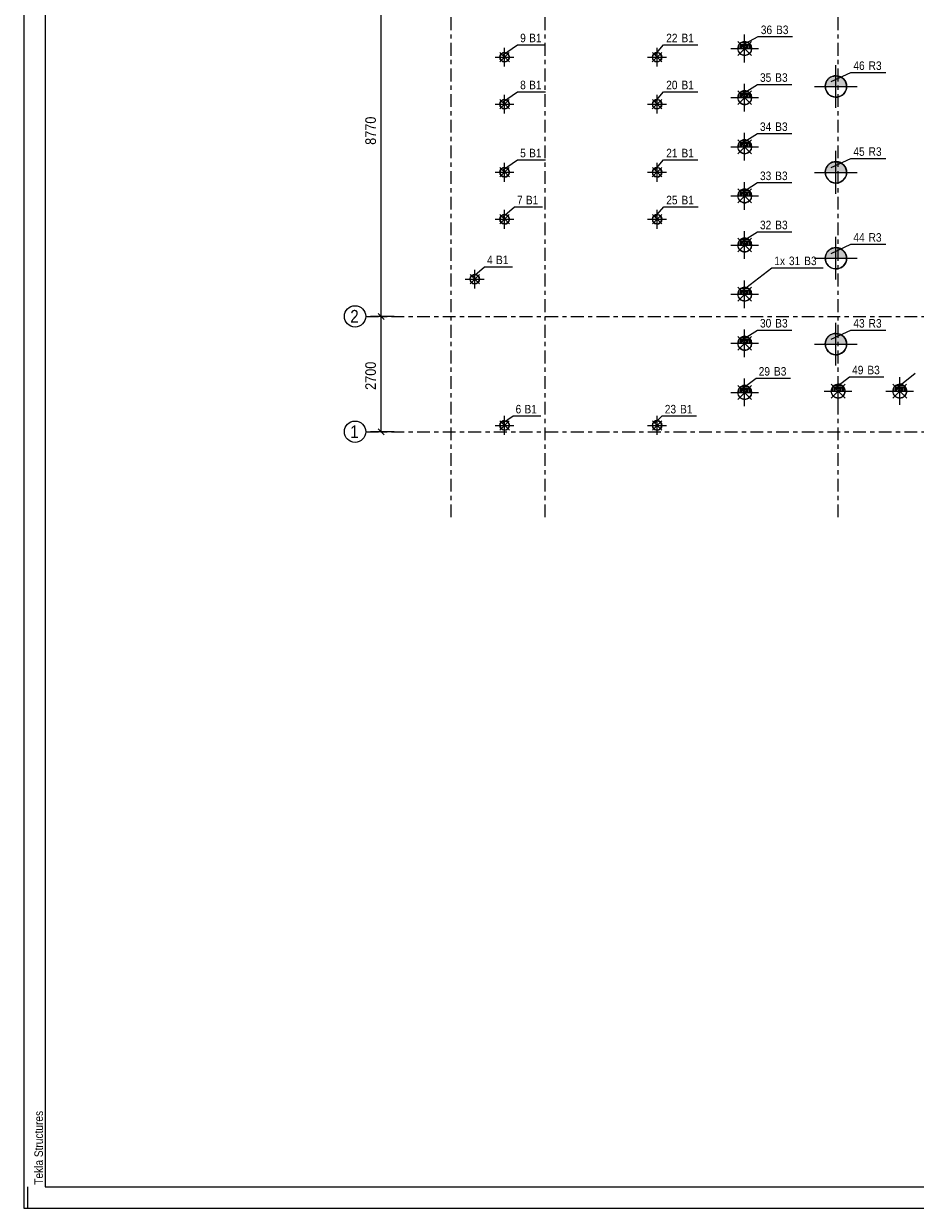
# Model space of a CAD drawing. Header units: millimetres. Extents: x -961 to -120, y -1265 to -671.
# Tile 1 of 12: x -961 to -752, y -1265 to -988. Entities that reach past the tile are written whole.
import ezdxf

# ---------------------------------------------------------------- set-up
doc = ezdxf.new("R2010")
doc.units = ezdxf.units.MM
doc.linetypes.add('XKITLINE00', pattern=[0])
doc.linetypes.add('XKITLINE03', pattern=[6, 3, -1, 1, -1])
for name, color, linetype, lineweight in [('Offset', 4, 'Continuous', 0), ('Onderdeel', 2, 'Continuous', 0), ('Onderdeel label', 2, 'Continuous', 0), ('Stramien', 4, 'Continuous', 0), ('Symbool tekst', 7, 'Continuous', 0), ('Tekening kader', 3, 'Continuous', 0)]:
    doc.layers.add(name, color=color, linetype=linetype, lineweight=lineweight)
doc.styles.add('ARIAL', font='arial.ttf')

msp = doc.modelspace()

# ---------------------------------------------------------------- hatches: boundary and pattern name
at = {"layer": 'Symbool tekst'}
for points in [[(-773.31, -1002.15), (-773.31, -1002.09), (-773.3, -1002.03), (-773.3, -1001.97), (-773.29, -1001.91), (-773.28, -1001.85), (-773.27, -1001.79), (-773.26, -1001.73), (-773.24, -1001.67), (-773.23, -1001.61), (-773.21, -1001.55), (-773.19, -1001.49), (-773.17, -1001.44), (-773.15, -1001.38), (-773.13, -1001.32), (-773.11, -1001.27), (-773.08, -1001.21), (-773.06, -1001.16), (-773.03, -1001.1), (-773, -1001.05), (-772.97, -1000.99), (-772.94, -1000.94), (-772.91, -1000.89), (-772.87, -1000.84), (-772.84, -1000.79), (-772.8, -1000.74), (-772.77, -1000.69), (-772.73, -1000.64), (-772.69, -1000.6), (-772.65, -1000.55), (-772.61, -1000.51), (-772.56, -1000.46), (-772.52, -1000.42), (-772.48, -1000.38), (-772.43, -1000.34), (-772.38, -1000.3), (-772.34, -1000.26), (-772.29, -1000.22), (-772.24, -1000.19), (-772.19, -1000.15), (-772.14, -1000.12), (-772.09, -1000.09), (-772.03, -1000.06), (-771.98, -1000.03), (-771.93, -1000), (-771.87, -999.97), (-771.82, -999.94), (-771.76, -999.92), (-771.7, -999.9), (-771.65, -999.87), (-771.59, -999.85), (-771.53, -999.83), (-771.47, -999.82), (-771.42, -999.8), (-771.36, -999.79), (-771.3, -999.77), (-771.24, -999.76), (-771.18, -999.75), (-771.12, -999.74), (-771.06, -999.73), (-771, -999.72), (-770.94, -999.72), (-770.87, -999.72), (-770.81, -999.71), (-770.75, -999.72), (-770.69, -999.72), (-770.63, -999.72), (-770.57, -999.73), (-770.51, -999.74), (-770.45, -999.75), (-770.39, -999.76), (-770.33, -999.77), (-770.27, -999.79), (-770.21, -999.8), (-770.15, -999.82), (-770.09, -999.83), (-770.04, -999.85), (-769.98, -999.87), (-769.92, -999.9), (-769.87, -999.92), (-769.81, -999.94), (-769.76, -999.97), (-769.7, -1000), (-769.65, -1000.03), (-769.59, -1000.06), (-769.54, -1000.09), (-769.49, -1000.12), (-769.44, -1000.15), (-769.39, -1000.19), (-769.34, -1000.22), (-769.29, -1000.26), (-769.24, -1000.3), (-769.2, -1000.34), (-769.15, -1000.38), (-769.11, -1000.42), (-769.06, -1000.46), (-769.02, -1000.51), (-768.98, -1000.55), (-768.94, -1000.6), (-768.9, -1000.64), (-768.86, -1000.69), (-768.82, -1000.74), (-768.79, -1000.79), (-768.75, -1000.84), (-768.72, -1000.89), (-768.69, -1000.94), (-768.66, -1000.99), (-768.63, -1001.05), (-768.6, -1001.1), (-768.57, -1001.16), (-768.54, -1001.21), (-768.52, -1001.27), (-768.5, -1001.32), (-768.47, -1001.38), (-768.45, -1001.44), (-768.43, -1001.49), (-768.42, -1001.55), (-768.4, -1001.61), (-768.39, -1001.67), (-768.37, -1001.73), (-768.36, -1001.79), (-768.35, -1001.85), (-768.34, -1001.91), (-768.33, -1001.97), (-768.32, -1002.03), (-768.32, -1002.09), (-768.32, -1002.15), (-768.31, -1002.21), (-773.31, -1002.21)], [(-773.31, -1022.25), (-773.31, -1022.19), (-773.3, -1022.13), (-773.3, -1022.07), (-773.29, -1022.01), (-773.28, -1021.95), (-773.27, -1021.89), (-773.26, -1021.83), (-773.24, -1021.77), (-773.23, -1021.71), (-773.21, -1021.65), (-773.19, -1021.59), (-773.17, -1021.54), (-773.15, -1021.48), (-773.13, -1021.42), (-773.11, -1021.37), (-773.08, -1021.31), (-773.06, -1021.26), (-773.03, -1021.2), (-773, -1021.15), (-772.97, -1021.09), (-772.94, -1021.04), (-772.91, -1020.99), (-772.87, -1020.94), (-772.84, -1020.89), (-772.8, -1020.84), (-772.77, -1020.79), (-772.73, -1020.74), (-772.69, -1020.7), (-772.65, -1020.65), (-772.61, -1020.61), (-772.56, -1020.56), (-772.52, -1020.52), (-772.48, -1020.48), (-772.43, -1020.44), (-772.38, -1020.4), (-772.34, -1020.36), (-772.29, -1020.32), (-772.24, -1020.29), (-772.19, -1020.25), (-772.14, -1020.22), (-772.09, -1020.19), (-772.03, -1020.16), (-771.98, -1020.13), (-771.93, -1020.1), (-771.87, -1020.07), (-771.82, -1020.04), (-771.76, -1020.02), (-771.7, -1020), (-771.65, -1019.97), (-771.59, -1019.95), (-771.53, -1019.93), (-771.47, -1019.92), (-771.42, -1019.9), (-771.36, -1019.89), (-771.3, -1019.87), (-771.24, -1019.86), (-771.18, -1019.85), (-771.12, -1019.84), (-771.06, -1019.83), (-771, -1019.82), (-770.94, -1019.82), (-770.87, -1019.82), (-770.81, -1019.81), (-770.75, -1019.82), (-770.69, -1019.82), (-770.63, -1019.82), (-770.57, -1019.83), (-770.51, -1019.84), (-770.45, -1019.85), (-770.39, -1019.86), (-770.33, -1019.87), (-770.27, -1019.89), (-770.21, -1019.9), (-770.15, -1019.92), (-770.09, -1019.93), (-770.04, -1019.95), (-769.98, -1019.97), (-769.92, -1020), (-769.87, -1020.02), (-769.81, -1020.04), (-769.76, -1020.07), (-769.7, -1020.1), (-769.65, -1020.13), (-769.59, -1020.16), (-769.54, -1020.19), (-769.49, -1020.22), (-769.44, -1020.25), (-769.39, -1020.29), (-769.34, -1020.32), (-769.29, -1020.36), (-769.24, -1020.4), (-769.2, -1020.44), (-769.15, -1020.48), (-769.11, -1020.52), (-769.06, -1020.56), (-769.02, -1020.61), (-768.98, -1020.65), (-768.94, -1020.7), (-768.9, -1020.74), (-768.86, -1020.79), (-768.82, -1020.84), (-768.79, -1020.89), (-768.75, -1020.94), (-768.72, -1020.99), (-768.69, -1021.04), (-768.66, -1021.09), (-768.63, -1021.15), (-768.6, -1021.2), (-768.57, -1021.26), (-768.54, -1021.31), (-768.52, -1021.37), (-768.5, -1021.42), (-768.47, -1021.48), (-768.45, -1021.54), (-768.43, -1021.59), (-768.42, -1021.65), (-768.4, -1021.71), (-768.39, -1021.77), (-768.37, -1021.83), (-768.36, -1021.89), (-768.35, -1021.95), (-768.34, -1022.01), (-768.33, -1022.07), (-768.32, -1022.13), (-768.32, -1022.19), (-768.32, -1022.25), (-768.31, -1022.31), (-773.31, -1022.31)], [(-773.31, -1042.35), (-773.31, -1042.29), (-773.3, -1042.23), (-773.3, -1042.17), (-773.29, -1042.11), (-773.28, -1042.05), (-773.27, -1041.99), (-773.26, -1041.93), (-773.24, -1041.87), (-773.23, -1041.81), (-773.21, -1041.75), (-773.19, -1041.69), (-773.17, -1041.64), (-773.15, -1041.58), (-773.13, -1041.52), (-773.11, -1041.47), (-773.08, -1041.41), (-773.06, -1041.36), (-773.03, -1041.3), (-773, -1041.25), (-772.97, -1041.19), (-772.94, -1041.14), (-772.91, -1041.09), (-772.87, -1041.04), (-772.84, -1040.99), (-772.8, -1040.94), (-772.77, -1040.89), (-772.73, -1040.84), (-772.69, -1040.8), (-772.65, -1040.75), (-772.61, -1040.71), (-772.56, -1040.66), (-772.52, -1040.62), (-772.48, -1040.58), (-772.43, -1040.54), (-772.38, -1040.5), (-772.34, -1040.46), (-772.29, -1040.42), (-772.24, -1040.39), (-772.19, -1040.35), (-772.14, -1040.32), (-772.09, -1040.29), (-772.03, -1040.26), (-771.98, -1040.23), (-771.93, -1040.2), (-771.87, -1040.17), (-771.82, -1040.14), (-771.76, -1040.12), (-771.7, -1040.1), (-771.65, -1040.07), (-771.59, -1040.05), (-771.53, -1040.03), (-771.47, -1040.02), (-771.42, -1040), (-771.36, -1039.99), (-771.3, -1039.97), (-771.24, -1039.96), (-771.18, -1039.95), (-771.12, -1039.94), (-771.06, -1039.93), (-771, -1039.92), (-770.94, -1039.92), (-770.87, -1039.92), (-770.81, -1039.91), (-770.75, -1039.92), (-770.69, -1039.92), (-770.63, -1039.92), (-770.57, -1039.93), (-770.51, -1039.94), (-770.45, -1039.95), (-770.39, -1039.96), (-770.33, -1039.97), (-770.27, -1039.99), (-770.21, -1040), (-770.15, -1040.02), (-770.09, -1040.03), (-770.04, -1040.05), (-769.98, -1040.07), (-769.92, -1040.1), (-769.87, -1040.12), (-769.81, -1040.14), (-769.76, -1040.17), (-769.7, -1040.2), (-769.65, -1040.23), (-769.59, -1040.26), (-769.54, -1040.29), (-769.49, -1040.32), (-769.44, -1040.35), (-769.39, -1040.39), (-769.34, -1040.42), (-769.29, -1040.46), (-769.24, -1040.5), (-769.2, -1040.54), (-769.15, -1040.58), (-769.11, -1040.62), (-769.06, -1040.66), (-769.02, -1040.71), (-768.98, -1040.75), (-768.94, -1040.8), (-768.9, -1040.84), (-768.86, -1040.89), (-768.82, -1040.94), (-768.79, -1040.99), (-768.75, -1041.04), (-768.72, -1041.09), (-768.69, -1041.14), (-768.66, -1041.19), (-768.63, -1041.25), (-768.6, -1041.3), (-768.57, -1041.36), (-768.54, -1041.41), (-768.52, -1041.47), (-768.5, -1041.52), (-768.47, -1041.58), (-768.45, -1041.64), (-768.43, -1041.69), (-768.42, -1041.75), (-768.4, -1041.81), (-768.39, -1041.87), (-768.37, -1041.93), (-768.36, -1041.99), (-768.35, -1042.05), (-768.34, -1042.11), (-768.33, -1042.17), (-768.32, -1042.23), (-768.32, -1042.29), (-768.32, -1042.35), (-768.31, -1042.41), (-773.31, -1042.41)], [(-773.31, -1062.45), (-773.31, -1062.39), (-773.3, -1062.33), (-773.3, -1062.27), (-773.29, -1062.21), (-773.28, -1062.15), (-773.27, -1062.09), (-773.26, -1062.03), (-773.24, -1061.97), (-773.23, -1061.91), (-773.21, -1061.85), (-773.19, -1061.79), (-773.17, -1061.74), (-773.15, -1061.68), (-773.13, -1061.62), (-773.11, -1061.57), (-773.08, -1061.51), (-773.06, -1061.46), (-773.03, -1061.4), (-773, -1061.35), (-772.97, -1061.29), (-772.94, -1061.24), (-772.91, -1061.19), (-772.87, -1061.14), (-772.84, -1061.09), (-772.8, -1061.04), (-772.77, -1060.99), (-772.73, -1060.94), (-772.69, -1060.9), (-772.65, -1060.85), (-772.61, -1060.81), (-772.56, -1060.76), (-772.52, -1060.72), (-772.48, -1060.68), (-772.43, -1060.64), (-772.38, -1060.6), (-772.34, -1060.56), (-772.29, -1060.52), (-772.24, -1060.49), (-772.19, -1060.45), (-772.14, -1060.42), (-772.09, -1060.39), (-772.03, -1060.36), (-771.98, -1060.33), (-771.93, -1060.3), (-771.87, -1060.27), (-771.82, -1060.24), (-771.76, -1060.22), (-771.7, -1060.2), (-771.65, -1060.17), (-771.59, -1060.15), (-771.53, -1060.13), (-771.47, -1060.12), (-771.42, -1060.1), (-771.36, -1060.09), (-771.3, -1060.07), (-771.24, -1060.06), (-771.18, -1060.05), (-771.12, -1060.04), (-771.06, -1060.03), (-771, -1060.02), (-770.94, -1060.02), (-770.87, -1060.02), (-770.81, -1060.01), (-770.75, -1060.02), (-770.69, -1060.02), (-770.63, -1060.02), (-770.57, -1060.03), (-770.51, -1060.04), (-770.45, -1060.05), (-770.39, -1060.06), (-770.33, -1060.07), (-770.27, -1060.09), (-770.21, -1060.1), (-770.15, -1060.12), (-770.09, -1060.13), (-770.04, -1060.15), (-769.98, -1060.17), (-769.92, -1060.2), (-769.87, -1060.22), (-769.81, -1060.24), (-769.76, -1060.27), (-769.7, -1060.3), (-769.65, -1060.33), (-769.59, -1060.36), (-769.54, -1060.39), (-769.49, -1060.42), (-769.44, -1060.45), (-769.39, -1060.49), (-769.34, -1060.52), (-769.29, -1060.56), (-769.24, -1060.6), (-769.2, -1060.64), (-769.15, -1060.68), (-769.11, -1060.72), (-769.06, -1060.76), (-769.02, -1060.81), (-768.98, -1060.85), (-768.94, -1060.9), (-768.9, -1060.94), (-768.86, -1060.99), (-768.82, -1061.04), (-768.79, -1061.09), (-768.75, -1061.14), (-768.72, -1061.19), (-768.69, -1061.24), (-768.66, -1061.29), (-768.63, -1061.35), (-768.6, -1061.4), (-768.57, -1061.46), (-768.54, -1061.51), (-768.52, -1061.57), (-768.5, -1061.62), (-768.47, -1061.68), (-768.45, -1061.74), (-768.43, -1061.79), (-768.42, -1061.85), (-768.4, -1061.91), (-768.39, -1061.97), (-768.37, -1062.03), (-768.36, -1062.09), (-768.35, -1062.15), (-768.34, -1062.21), (-768.33, -1062.27), (-768.32, -1062.33), (-768.32, -1062.39), (-768.32, -1062.45), (-768.31, -1062.51), (-773.31, -1062.51)]]:
    msp.add_hatch(color=256, dxfattribs=at).paths.add_polyline_path(points, flags=17)

# ---------------------------------------------------------------- linework, layer by layer
at = {"layer": 'Offset', "linetype": 'XKITLINE00', "lineweight": 0}
for p, q in [((-877.17, -1056.01), (-877.17, -968.31)), ((-874.17, -1056.01), (-879.67, -1056.01)), ((-874.17, -1056.01), (-879.67, -1056.01)), ((-877.88, -1055.31), (-876.47, -1056.72)), ((-877.88, -1055.31), (-876.47, -1056.72)), ((-877.17, -1083.01), (-877.17, -1056.01)), ((-874.17, -1083.01), (-879.67, -1083.01)), ((-877.88, -1082.31), (-876.47, -1083.72))]:
    msp.add_line(p, q, dxfattribs=at)
at = {"layer": 'Offset'}
for p in [(-877.17, -1056.01), (-877.17, -1056.01), (-877.17, -1083.01)]:
    msp.add_point(p, dxfattribs=at)
at = {"layer": 'Onderdeel', "linetype": 'XKITLINE00', "lineweight": 0}
for centre, radius, start, end in [((-792.17, -993.32), 1.62, 146.25, 326.25), ((-792.17, -993.32), 1.62, 326.25, 146.25), ((-848.32, -995.36), 1.09, 154.2845, 334.2845), ((-848.32, -995.36), 1.09, 334.2845, 154.2845), ((-812.67, -995.37), 1.09, 154.2845, 334.2845), ((-812.67, -995.37), 1.09, 334.2845, 154.2845), ((-770.81, -1002.21), 2.5, 144, 324), ((-770.81, -1002.21), 2.5, 324, 144), ((-792.17, -1004.82), 1.62, 326.25, 146.25), ((-848.32, -1006.36), 1.09, 154.2845, 334.2845), ((-848.32, -1006.36), 1.09, 334.2845, 154.2845), ((-812.67, -1006.37), 1.09, 154.2845, 334.2845), ((-812.67, -1006.37), 1.09, 334.2845, 154.2845), ((-792.17, -1004.82), 1.62, 146.25, 326.25), ((-792.17, -1016.32), 1.62, 326.25, 146.25), ((-792.17, -1016.32), 1.62, 146.25, 326.25), ((-770.81, -1022.31), 2.5, 324, 144), ((-848.32, -1022.3), 1.09, 154.2845, 334.2845), ((-848.32, -1022.3), 1.09, 334.2845, 154.2845), ((-812.67, -1022.3), 1.09, 154.2845, 334.2845), ((-812.67, -1022.3), 1.09, 334.2845, 154.2845), ((-770.81, -1022.31), 2.5, 144, 324), ((-792.17, -1027.82), 1.62, 146.25, 326.25), ((-792.17, -1027.82), 1.62, 326.25, 146.25), ((-848.32, -1033.3), 1.09, 154.2845, 334.2845), ((-848.32, -1033.3), 1.09, 334.2845, 154.2845), ((-812.67, -1033.3), 1.09, 154.2845, 334.2845), ((-812.67, -1033.3), 1.09, 334.2845, 154.2845), ((-792.17, -1039.32), 1.62, 146.25, 326.25), ((-792.17, -1039.32), 1.62, 326.25, 146.25), ((-770.81, -1042.41), 2.5, 144, 324), ((-770.81, -1042.41), 2.5, 324, 144), ((-855.32, -1047.3), 1.1, 154.2845, 334.2845), ((-855.32, -1047.3), 1.1, 334.2845, 154.2845), ((-792.17, -1050.82), 1.62, 146.25, 326.25), ((-792.17, -1050.82), 1.62, 326.25, 146.25), ((-792.17, -1062.32), 1.62, 146.25, 326.25), ((-792.17, -1062.32), 1.62, 326.25, 146.25), ((-770.81, -1062.51), 2.5, 144, 324), ((-770.81, -1062.51), 2.5, 324, 144), ((-792.17, -1073.82), 1.62, 146.25, 326.25), ((-792.17, -1073.82), 1.62, 326.25, 146.25), ((-770.31, -1073.51), 1.62, 146.25, 326.25), ((-770.31, -1073.51), 1.62, 326.25, 146.25), ((-755.89, -1073.51), 1.62, 146.25, 326.25), ((-755.89, -1073.51), 1.62, 326.25, 146.25), ((-848.32, -1081.52), 1.09, 154.2845, 334.2845), ((-848.32, -1081.52), 1.09, 334.2845, 154.2845), ((-812.67, -1081.52), 1.09, 154.2845, 334.2845), ((-812.67, -1081.52), 1.09, 334.2845, 154.2845)]:
    msp.add_arc(centre, radius, start, end, dxfattribs=at)
at = {"layer": 'Onderdeel label', "linetype": 'XKITLINE00', "lineweight": 0}
for p, q in [((-848.81, -994.87), (-845.28, -992.46)), ((-845.28, -992.46), (-838.73, -992.46)), ((-813.16, -994.87), (-811.12, -992.46)), ((-811.12, -992.46), (-803.09, -992.46)), ((-792.9, -992.59), (-788.99, -990.55)), ((-788.99, -990.55), (-780.96, -990.55)), ((-771.94, -1001.08), (-767.34, -998.94)), ((-767.34, -998.94), (-759.16, -998.94)), ((-848.81, -1005.87), (-845.28, -1003.46)), ((-845.28, -1003.46), (-838.73, -1003.46)), ((-813.17, -1005.87), (-811.12, -1003.46)), ((-811.12, -1003.46), (-803.09, -1003.46)), ((-792.9, -1004.09), (-789.18, -1001.72)), ((-789.18, -1001.72), (-781.15, -1001.72)), ((-792.9, -1015.59), (-789.18, -1013.22)), ((-789.18, -1013.22), (-781.15, -1013.22)), ((-848.81, -1021.8), (-845.28, -1019.39)), ((-845.28, -1019.39), (-838.73, -1019.39)), ((-813.16, -1021.81), (-811.12, -1019.39)), ((-811.12, -1019.39), (-803.09, -1019.39)), ((-771.94, -1021.18), (-767.34, -1019.04)), ((-767.34, -1019.04), (-759.16, -1019.04)), ((-792.9, -1027.09), (-789.18, -1024.72)), ((-789.18, -1024.72), (-781.15, -1024.72)), ((-848.81, -1032.8), (-846.02, -1030.39)), ((-846.02, -1030.39), (-839.47, -1030.39)), ((-813.16, -1032.81), (-811.11, -1030.39)), ((-811.11, -1030.39), (-803.08, -1030.39)), ((-792.9, -1038.59), (-789.18, -1036.22)), ((-789.18, -1036.22), (-781.15, -1036.22)), ((-771.94, -1041.28), (-767.34, -1039.14)), ((-767.34, -1039.14), (-759.16, -1039.14)), ((-855.81, -1046.8), (-853.02, -1044.39)), ((-853.02, -1044.39), (-846.48, -1044.39)), ((-792.9, -1050.09), (-785.83, -1044.62)), ((-785.83, -1044.62), (-773.78, -1044.62)), ((-792.9, -1061.59), (-789.18, -1059.22)), ((-789.18, -1059.22), (-781.15, -1059.22)), ((-771.94, -1061.38), (-767.34, -1059.24)), ((-767.34, -1059.24), (-759.16, -1059.24)), ((-771.05, -1072.78), (-767.63, -1070.17)), ((-767.63, -1070.17), (-759.6, -1070.17)), ((-756.62, -1072.78), (-752.25, -1069.28)), ((-792.9, -1073.09), (-789.48, -1070.48)), ((-789.48, -1070.48), (-781.45, -1070.48)), ((-848.81, -1081.03), (-846.35, -1079.33)), ((-846.35, -1079.33), (-839.81, -1079.33)), ((-813.16, -1081.03), (-811.45, -1079.33)), ((-811.45, -1079.33), (-803.42, -1079.33))]:
    msp.add_line(p, q, dxfattribs=at)
at = {"layer": 'Stramien', "linetype": 'XKITLINE03', "lineweight": 0}
for p, q in [((-860.81, -1103.01), (-860.81, -840.31)), ((-838.81, -1103.01), (-838.81, -840.31)), ((-770.31, -1103.01), (-770.31, -840.31)), ((-880.81, -1056.01), (-445.81, -1056.01)), ((-880.81, -1083.01), (-445.81, -1083.01))]:
    msp.add_line(p, q, dxfattribs=at)
at = {"layer": 'Stramien', "linetype": 'XKITLINE00', "lineweight": 0}
for centre in [(-883.31, -1056.01), (-883.31, -1083.01)]:
    msp.add_circle(centre, 2.5, dxfattribs=at)
at = {"layer": 'Symbool tekst', "linetype": 'XKITLINE00', "lineweight": 0}
for p, q in [((-793.79, -994.94), (-790.55, -991.7)), ((-793.77, -991.7), (-790.53, -994.94)), ((-793.46, -993.32), (-793.46, -992.43)), ((-791.2, -992.02), (-793.14, -992.02)), ((-793.14, -992.35), (-793.14, -993.32)), ((-793.14, -992.35), (-791.2, -992.35)), ((-792.17, -996.56), (-792.17, -990.08)), ((-791.2, -992.35), (-791.2, -993.32)), ((-790.87, -993.32), (-790.87, -992.35)), ((-849.41, -996.46), (-847.22, -994.27)), ((-849.4, -994.27), (-847.21, -996.46)), ((-848.32, -997.55), (-848.32, -993.17)), ((-813.77, -996.46), (-811.58, -994.27)), ((-813.75, -994.27), (-811.56, -996.46)), ((-812.67, -997.56), (-812.67, -993.18)), ((-795.41, -993.32), (-788.93, -993.32)), ((-792.82, -993.32), (-792.82, -992.67)), ((-791.52, -992.67), (-792.82, -992.67)), ((-792.49, -992.99), (-792.49, -993.32)), ((-792.49, -992.99), (-791.84, -992.99)), ((-791.84, -992.99), (-791.84, -993.32)), ((-791.52, -993.32), (-791.52, -992.67)), ((-850.51, -995.36), (-846.13, -995.36)), ((-814.86, -995.37), (-810.48, -995.37)), ((-770.81, -1007.21), (-770.81, -997.21)), ((-793.79, -1006.44), (-790.55, -1003.2)), ((-793.77, -1003.2), (-790.53, -1006.44)), ((-791.2, -1003.52), (-793.14, -1003.52)), ((-792.17, -1008.06), (-792.17, -1001.58)), ((-775.81, -1002.21), (-765.81, -1002.21)), ((-850.51, -1006.36), (-846.13, -1006.36)), ((-849.41, -1007.46), (-847.22, -1005.27)), ((-849.4, -1005.27), (-847.21, -1007.46)), ((-848.32, -1008.55), (-848.32, -1004.17)), ((-814.86, -1006.37), (-810.48, -1006.37)), ((-813.77, -1007.46), (-811.58, -1005.27)), ((-813.76, -1005.27), (-811.57, -1007.46)), ((-812.67, -1008.56), (-812.67, -1004.18)), ((-795.41, -1004.82), (-788.93, -1004.82)), ((-793.46, -1004.82), (-793.46, -1003.93)), ((-793.14, -1003.85), (-793.14, -1004.82)), ((-793.14, -1003.85), (-791.2, -1003.85)), ((-792.82, -1004.82), (-792.82, -1004.17)), ((-791.52, -1004.17), (-792.82, -1004.17)), ((-792.49, -1004.49), (-792.49, -1004.82)), ((-792.49, -1004.49), (-791.84, -1004.49)), ((-791.84, -1004.49), (-791.84, -1004.82)), ((-791.52, -1004.82), (-791.52, -1004.17)), ((-791.2, -1003.85), (-791.2, -1004.82)), ((-790.87, -1004.82), (-790.87, -1003.85)), ((-793.79, -1017.94), (-790.55, -1014.7)), ((-793.77, -1014.7), (-790.53, -1017.94)), ((-792.17, -1019.56), (-792.17, -1013.08)), ((-795.41, -1016.32), (-788.93, -1016.32)), ((-793.46, -1016.32), (-793.46, -1015.43)), ((-791.2, -1015.02), (-793.14, -1015.02)), ((-793.14, -1015.35), (-793.14, -1016.32)), ((-793.14, -1015.35), (-791.2, -1015.35)), ((-792.82, -1016.32), (-792.82, -1015.67)), ((-791.52, -1015.67), (-792.82, -1015.67)), ((-792.49, -1015.99), (-792.49, -1016.32)), ((-792.49, -1015.99), (-791.84, -1015.99)), ((-791.84, -1015.99), (-791.84, -1016.32)), ((-791.52, -1016.32), (-791.52, -1015.67)), ((-791.2, -1015.35), (-791.2, -1016.32)), ((-790.87, -1016.32), (-790.87, -1015.35)), ((-770.81, -1027.31), (-770.81, -1017.31)), ((-848.32, -1024.49), (-848.32, -1020.11)), ((-812.67, -1024.49), (-812.67, -1020.11)), ((-850.51, -1022.3), (-846.13, -1022.3)), ((-849.41, -1023.39), (-847.22, -1021.2)), ((-849.4, -1021.2), (-847.21, -1023.39)), ((-814.86, -1022.3), (-810.48, -1022.3)), ((-813.77, -1023.39), (-811.58, -1021.2)), ((-813.75, -1021.2), (-811.56, -1023.39)), ((-775.81, -1022.31), (-765.81, -1022.31)), ((-792.17, -1031.06), (-792.17, -1024.58)), ((-795.41, -1027.82), (-788.93, -1027.82)), ((-793.79, -1029.44), (-790.55, -1026.2)), ((-793.77, -1026.2), (-790.53, -1029.44)), ((-793.46, -1027.82), (-793.46, -1026.93)), ((-791.2, -1026.52), (-793.14, -1026.52)), ((-793.14, -1026.85), (-793.14, -1027.82)), ((-793.14, -1026.85), (-791.2, -1026.85)), ((-792.82, -1027.82), (-792.82, -1027.17)), ((-791.52, -1027.17), (-792.82, -1027.17)), ((-792.49, -1027.49), (-792.49, -1027.82)), ((-792.49, -1027.49), (-791.84, -1027.49)), ((-791.84, -1027.49), (-791.84, -1027.82)), ((-791.52, -1027.82), (-791.52, -1027.17)), ((-791.2, -1026.85), (-791.2, -1027.82)), ((-790.87, -1027.82), (-790.87, -1026.85)), ((-848.32, -1035.49), (-848.32, -1031.11)), ((-812.67, -1035.49), (-812.67, -1031.11)), ((-850.51, -1033.3), (-846.13, -1033.3)), ((-849.41, -1034.39), (-847.22, -1032.2)), ((-849.4, -1032.2), (-847.21, -1034.39)), ((-814.86, -1033.3), (-810.48, -1033.3)), ((-813.76, -1034.39), (-811.57, -1032.2)), ((-813.75, -1032.2), (-811.56, -1034.39)), ((-792.17, -1042.56), (-792.17, -1036.08)), ((-795.41, -1039.32), (-788.93, -1039.32)), ((-793.79, -1040.94), (-790.55, -1037.7)), ((-793.77, -1037.7), (-790.53, -1040.94)), ((-793.46, -1039.32), (-793.46, -1038.43)), ((-791.2, -1038.02), (-793.14, -1038.02)), ((-793.14, -1038.35), (-793.14, -1039.32)), ((-793.14, -1038.35), (-791.2, -1038.35)), ((-792.82, -1039.32), (-792.82, -1038.67)), ((-791.52, -1038.67), (-792.82, -1038.67)), ((-792.49, -1038.99), (-792.49, -1039.32)), ((-792.49, -1038.99), (-791.84, -1038.99)), ((-791.84, -1038.99), (-791.84, -1039.32)), ((-791.52, -1039.32), (-791.52, -1038.67)), ((-791.2, -1038.35), (-791.2, -1039.32)), ((-790.87, -1039.32), (-790.87, -1038.35)), ((-770.81, -1047.41), (-770.81, -1037.41)), ((-775.81, -1042.41), (-765.81, -1042.41)), ((-855.32, -1049.49), (-855.32, -1045.11)), ((-857.51, -1047.3), (-853.13, -1047.3)), ((-856.41, -1048.39), (-854.22, -1046.2)), ((-856.4, -1046.2), (-854.21, -1048.39)), ((-792.17, -1054.06), (-792.17, -1047.58)), ((-793.79, -1052.44), (-790.55, -1049.2)), ((-793.77, -1049.2), (-790.53, -1052.44)), ((-793.46, -1050.82), (-793.46, -1049.93)), ((-791.2, -1049.52), (-793.14, -1049.52)), ((-793.14, -1049.85), (-793.14, -1050.82)), ((-793.14, -1049.85), (-791.2, -1049.85)), ((-792.82, -1050.82), (-792.82, -1050.17)), ((-791.52, -1050.17), (-792.82, -1050.17)), ((-792.49, -1050.49), (-792.49, -1050.82)), ((-792.49, -1050.49), (-791.84, -1050.49)), ((-791.84, -1050.49), (-791.84, -1050.82)), ((-791.52, -1050.82), (-791.52, -1050.17)), ((-791.2, -1049.85), (-791.2, -1050.82)), ((-790.87, -1050.82), (-790.87, -1049.85)), ((-795.41, -1050.82), (-788.93, -1050.82)), ((-792.17, -1065.56), (-792.17, -1059.08)), ((-770.81, -1067.51), (-770.81, -1057.51)), ((-793.79, -1063.94), (-790.55, -1060.7)), ((-793.77, -1060.7), (-790.53, -1063.94)), ((-793.46, -1062.32), (-793.46, -1061.43)), ((-791.2, -1061.02), (-793.14, -1061.02)), ((-793.14, -1061.35), (-793.14, -1062.32)), ((-793.14, -1061.35), (-791.2, -1061.35)), ((-792.82, -1062.32), (-792.82, -1061.67)), ((-791.52, -1061.67), (-792.82, -1061.67)), ((-791.52, -1062.32), (-791.52, -1061.67)), ((-791.2, -1061.35), (-791.2, -1062.32)), ((-790.87, -1062.32), (-790.87, -1061.35)), ((-795.41, -1062.32), (-788.93, -1062.32)), ((-792.49, -1061.99), (-792.49, -1062.32)), ((-792.49, -1061.99), (-791.84, -1061.99)), ((-791.84, -1061.99), (-791.84, -1062.32)), ((-775.81, -1062.51), (-765.81, -1062.51)), ((-793.79, -1075.44), (-790.55, -1072.2)), ((-793.77, -1072.2), (-790.53, -1075.44)), ((-793.46, -1073.82), (-793.46, -1072.93)), ((-791.2, -1072.52), (-793.14, -1072.52)), ((-793.14, -1072.85), (-793.14, -1073.82)), ((-793.14, -1072.85), (-791.2, -1072.85)), ((-792.17, -1077.06), (-792.17, -1070.58)), ((-791.2, -1072.85), (-791.2, -1073.82)), ((-790.87, -1073.82), (-790.87, -1072.85)), ((-771.93, -1075.13), (-768.69, -1071.89)), ((-771.92, -1071.89), (-768.68, -1075.13)), ((-771.61, -1073.51), (-771.61, -1072.62)), ((-769.34, -1072.22), (-771.29, -1072.22)), ((-771.29, -1072.54), (-771.29, -1073.51)), ((-771.29, -1072.54), (-769.34, -1072.54)), ((-770.96, -1073.51), (-770.96, -1072.87)), ((-769.67, -1072.87), (-770.96, -1072.87)), ((-770.31, -1076.75), (-770.31, -1070.27)), ((-769.67, -1073.51), (-769.67, -1072.87)), ((-769.34, -1072.54), (-769.34, -1073.51)), ((-769.02, -1073.51), (-769.02, -1072.54)), ((-757.51, -1075.13), (-754.27, -1071.89)), ((-757.49, -1071.89), (-754.25, -1075.13)), ((-757.18, -1073.51), (-757.18, -1072.62)), ((-754.91, -1072.22), (-756.86, -1072.22)), ((-756.86, -1072.54), (-756.86, -1073.51)), ((-756.86, -1072.54), (-754.91, -1072.54)), ((-756.53, -1073.51), (-756.53, -1072.87)), ((-755.24, -1072.87), (-756.53, -1072.87)), ((-755.89, -1076.75), (-755.89, -1070.27)), ((-755.24, -1073.51), (-755.24, -1072.87)), ((-754.91, -1072.54), (-754.91, -1073.51)), ((-754.59, -1073.51), (-754.59, -1072.54)), ((-795.41, -1073.82), (-788.93, -1073.82)), ((-792.82, -1073.82), (-792.82, -1073.17)), ((-791.52, -1073.17), (-792.82, -1073.17)), ((-792.49, -1073.49), (-792.49, -1073.82)), ((-792.49, -1073.49), (-791.84, -1073.49)), ((-791.84, -1073.49), (-791.84, -1073.82)), ((-791.52, -1073.82), (-791.52, -1073.17)), ((-773.55, -1073.51), (-767.07, -1073.51)), ((-770.64, -1073.19), (-770.64, -1073.51)), ((-770.64, -1073.19), (-769.99, -1073.19)), ((-769.99, -1073.19), (-769.99, -1073.51)), ((-759.13, -1073.51), (-752.65, -1073.51)), ((-756.21, -1073.19), (-756.21, -1073.51)), ((-756.21, -1073.19), (-755.56, -1073.19)), ((-755.56, -1073.19), (-755.56, -1073.51)), ((-849.41, -1082.62), (-847.22, -1080.43)), ((-849.4, -1080.43), (-847.21, -1082.62)), ((-848.32, -1083.71), (-848.32, -1079.33)), ((-813.76, -1082.62), (-811.57, -1080.43)), ((-813.75, -1080.43), (-811.56, -1082.62)), ((-812.67, -1083.71), (-812.67, -1079.33)), ((-850.51, -1081.52), (-846.13, -1081.52)), ((-814.86, -1081.52), (-810.48, -1081.52))]:
    msp.add_line(p, q, dxfattribs=at)
for centre, radius in [((-792.15, -993.32), 1.62), ((-848.31, -995.36), 1.1), ((-812.66, -995.37), 1.1), ((-770.81, -1002.21), 2.5), ((-792.15, -1004.82), 1.62), ((-848.31, -1006.36), 1.1), ((-812.66, -1006.37), 1.1), ((-792.15, -1016.32), 1.62), ((-770.81, -1022.31), 2.5), ((-848.31, -1022.3), 1.1), ((-812.66, -1022.3), 1.1), ((-792.15, -1027.82), 1.62), ((-848.31, -1033.3), 1.1), ((-812.66, -1033.3), 1.1), ((-792.15, -1039.32), 1.62), ((-770.81, -1042.41), 2.5), ((-855.31, -1047.3), 1.1), ((-792.15, -1050.82), 1.62), ((-792.15, -1062.32), 1.62), ((-770.81, -1062.51), 2.5), ((-792.15, -1073.82), 1.62), ((-770.3, -1073.51), 1.62), ((-755.87, -1073.51), 1.62), ((-848.31, -1081.52), 1.1), ((-812.66, -1081.52), 1.1)]:
    msp.add_circle(centre, radius, dxfattribs=at)
at = {"layer": 'Tekening kader', "linetype": 'XKITLINE00', "lineweight": 0}
for p, q in [((-960.82, -670.76), (-960.82, -1264.76)), ((-955.82, -675.76), (-955.82, -1259.76)), ((-959.82, -1264.76), (-959.82, -1259.76)), ((-955.82, -1259.76), (-124.82, -1259.76)), ((-960.82, -1264.76), (-119.82, -1264.76))]:
    msp.add_line(p, q, dxfattribs=at)

# ---------------------------------------------------------------- texts
at = {"layer": 'Offset', "style": 'ARIAL', "width": 0.85}
for s, p in [('8770', (-878.42, -1015.87)), ('2700', (-878.42, -1073.22))]:
    msp.add_text(s, height=2.5, rotation=90.0002, dxfattribs=at).set_placement(p)
at = {"layer": 'Onderdeel label', "style": 'ARIAL', "width": 0.85}
for s, p in [('36', (-788.39, -989.95)), ('B3', (-784.83, -989.95)), ('9', (-844.68, -991.86)), ('B1', (-842.59, -991.86)), ('22', (-810.52, -991.86)), ('B1', (-806.95, -991.86)), ('46', (-766.74, -998.34)), ('R3', (-763.17, -998.34)), ('8', (-844.68, -1002.86)), ('B1', (-842.59, -1002.86)), ('20', (-810.52, -1002.86)), ('B1', (-806.95, -1002.86)), ('35', (-788.58, -1001.12)), ('B3', (-785.02, -1001.12)), ('34', (-788.58, -1012.62)), ('B3', (-785.02, -1012.62)), ('5', (-844.68, -1018.79)), ('B1', (-842.59, -1018.79)), ('21', (-810.52, -1018.79)), ('B1', (-806.95, -1018.79)), ('45', (-766.74, -1018.44)), ('R3', (-763.17, -1018.44)), ('33', (-788.58, -1024.12)), ('B3', (-785.02, -1024.12)), ('7', (-845.42, -1029.79)), ('B1', (-843.34, -1029.79)), ('25', (-810.51, -1029.79)), ('B1', (-806.95, -1029.79)), ('32', (-788.58, -1035.62)), ('B3', (-785.02, -1035.62)), ('44', (-766.74, -1038.54)), ('R3', (-763.17, -1038.54)), ('4', (-852.42, -1043.79)), ('B1', (-850.34, -1043.79)), ('1x', (-785.23, -1044.02)), ('31', (-781.81, -1044.02)), ('B3', (-778.24, -1044.02)), ('30', (-788.58, -1058.62)), ('B3', (-785.02, -1058.62)), ('43', (-766.74, -1058.64)), ('R3', (-763.17, -1058.64)), ('29', (-788.88, -1069.88)), ('B3', (-785.31, -1069.88)), ('49', (-767.03, -1069.57)), ('B3', (-763.46, -1069.57)), ('6', (-845.75, -1078.73)), ('B1', (-843.67, -1078.73)), ('23', (-810.85, -1078.73)), ('B1', (-807.28, -1078.73))]:
    msp.add_text(s, height=2, dxfattribs=at).set_placement(p)
at = {"layer": 'Stramien', "style": 'ARIAL', "width": 0.85}
for s, p in [('2', (-884.43, -1057.51)), ('1', (-884.43, -1084.51))]:
    msp.add_text(s, height=3, dxfattribs=at).set_placement(p)
at = {"layer": 'Tekening kader', "style": 'ARIAL', "width": 0.85}
msp.add_text('Tekla Structures', height=2, rotation=90, dxfattribs=at).set_placement((-956.32, -1259.26))

doc.saveas('drawing.dxf')
